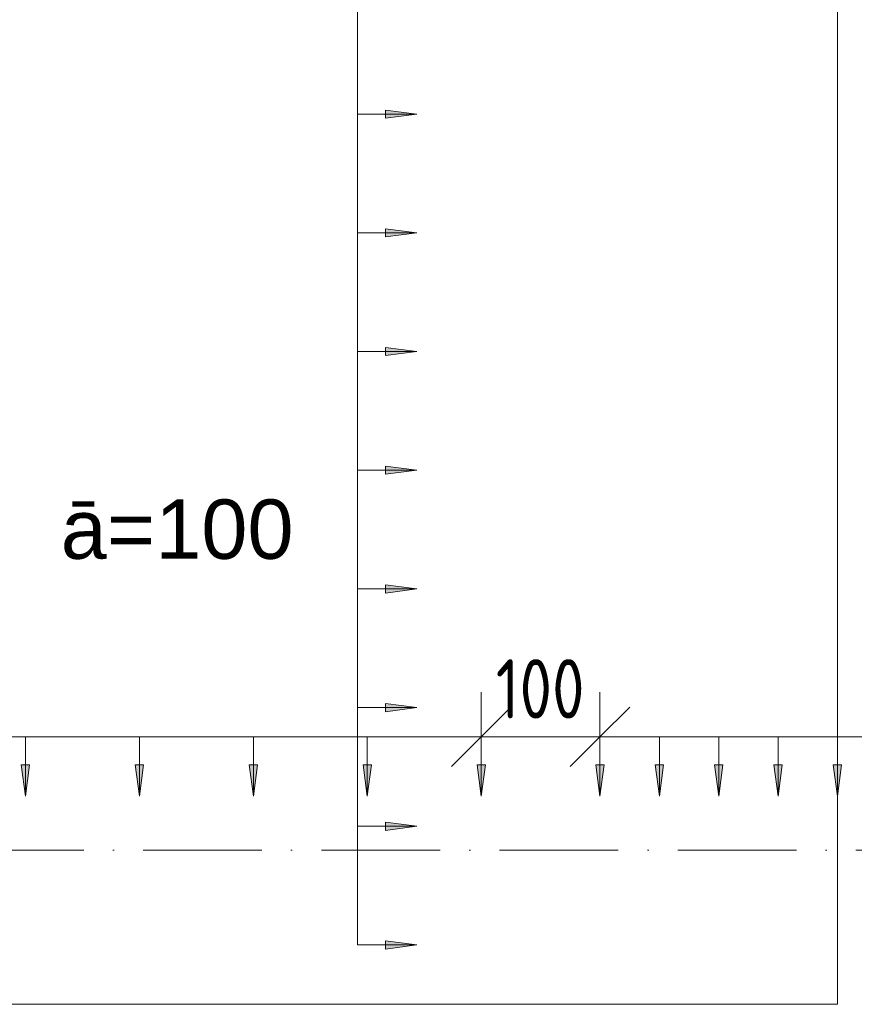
# Model space of a CAD drawing. Header units: millimetres. Extents: x 4307 to 42792, y 1610 to 10025.
# Tile 123 of 256: x 19451 to 20154, y 5870 to 6700. Entities that reach past the tile are written whole.
import ezdxf

# ---------------------------------------------------------------- set-up
doc = ezdxf.new("R2010")
doc.units = ezdxf.units.MM
doc.linetypes.add('Čerchovaná', pattern=[150, 100, -25, 0, -25])
for name, color, linetype, lineweight in [('A-ANNO-DIMS', 211, 'Continuous', 5), ('A-ANNO-DIMS-25', 211, 'Continuous', 5), ('A-FLOR-LEVL', 51, 'Continuous', 5), ('S-BEAM', 12, 'Continuous', 9), ('S-COLS', 52, 'Continuous', 9), ('S-RBAR-IDEN', 171, 'Continuous', 5)]:
    doc.layers.add(name, color=color, linetype=linetype, lineweight=lineweight)
doc.styles.add('Arial', font='arial.ttf', dxfattribs={"height": 50})
doc.styles.add('Arial_1', font='arial.ttf', dxfattribs={"height": 62.5})
doc.styles.add('ISOCPEUR_2', font='isocpeur.ttf', dxfattribs={"width": 0.8, "height": 50})
doc.dimstyles.new('Vnitřní', dxfattribs={"dimscale": 304.8, "dimtxt": 49.799059, "dimasz": 0.164042, "dimexe": 0.123031, "dimexo": 0.0625, "dimgap": 0, "dimtad": 1, "dimdec": 0, "dimzin": 0, "dimdsep": 46, "dimtxsty": 'ISOCPEUR_2', "dimblk1": 'OBLIQUE', "dimblk2": 'OBLIQUE', "dimsah": 1, "dimcen": 0.09, "dimdle": 0.123031, "dimazin": 0, "dimtfac": 1, "dimtdec": 4, "dimtix": 1, "dimtmove": 0, "dimatfit": 3, "dimfxl": 0.123031, "dimfxlon": 1, "dimtvp": 1, "dimtolj": 1, "dimtzin": 0, "dimarcsym": 2})
doc.dimstyles.new('Výztuž_kusy__řezy__2', dxfattribs={"dimscale": 304.8, "dimtxt": 0.18, "dimasz": 0, "dimexe": 0, "dimexo": 0.0625, "dimgap": 0.082021, "dimtad": 1, "dimdec": 0, "dimzin": 0, "dimdsep": 46, "dimtxsty": 'Arial_1', "dimblk1": 'NONE', "dimblk2": 'NONE', "dimsah": 1, "dimcen": 0.09, "dimazin": 0, "dimtfac": 1, "dimtdec": 4, "dimtix": 1, "dimtmove": 0, "dimatfit": 3, "dimfxl": 0.164042, "dimfxlon": 1, "dimtvp": 1, "dimtfill": 1, "dimtolj": 1, "dimtzin": 0, "dimarcsym": 2})
doc.dimstyles.new('Výztuž_kusy__řezy__3', dxfattribs={"dimscale": 304.8, "dimtxt": 0.18, "dimasz": 0, "dimexe": 0, "dimexo": 0.0625, "dimgap": 0.082021, "dimtad": 1, "dimdec": 0, "dimzin": 0, "dimdsep": 46, "dimtxsty": 'Arial_1', "dimblk1": 'NONE', "dimblk2": 'NONE', "dimsah": 1, "dimcen": 0.09, "dimazin": 0, "dimtfac": 1, "dimtdec": 4, "dimtix": 1, "dimtmove": 0, "dimatfit": 3, "dimfxl": 0.164042, "dimfxlon": 1, "dimtvp": 1, "dimtfill": 1, "dimtolj": 1, "dimtzin": 0, "dimarcsym": 2})

# ---------------------------------------------------------------- blocks, each defined once
blk = doc.blocks.new('DIMBLOCK360-V1')
at = {"layer": 'A-ANNO-DIMS-25'}
for points in [[(19359.92, 6045.48), (19363.38, 6071.76), (19356.46, 6071.76)], [(19455.94, 6045.48), (19459.4, 6071.76), (19452.48, 6071.76)]]:
    blk.add_hatch(color=256, dxfattribs=at).paths.add_polyline_path(points)
for p, q in [((19359.92, 6095.48), (19455.94, 6095.48)), ((19359.92, 6095.48), (19359.92, 6095.48)), ((19359.92, 6095.48), (19359.92, 6045.48)), ((19455.94, 6095.48), (19455.94, 6095.48)), ((19455.94, 6095.48), (19455.94, 6045.48)), ((19363.38, 6071.76), (19356.46, 6071.76)), ((19356.46, 6071.76), (19359.92, 6045.48)), ((19359.92, 6045.48), (19363.38, 6071.76)), ((19459.4, 6071.76), (19452.48, 6071.76)), ((19452.48, 6071.76), (19455.94, 6045.48)), ((19455.94, 6045.48), (19459.4, 6071.76))]:
    blk.add_line(p, q, dxfattribs=at)
blk = doc.blocks.new('_None')
blk = doc.blocks.new('DIMBLOCK361-V1')
at = {"layer": 'A-ANNO-DIMS-25'}
for points in [[(19455.94, 6045.48), (19459.4, 6071.76), (19452.48, 6071.76)], [(19551.95, 6045.48), (19555.41, 6071.76), (19548.49, 6071.76)]]:
    blk.add_hatch(color=256, dxfattribs=at).paths.add_polyline_path(points)
for p, q in [((19455.94, 6095.48), (19551.95, 6095.48)), ((19455.94, 6095.48), (19455.94, 6095.48)), ((19455.94, 6095.48), (19455.94, 6045.48)), ((19551.95, 6095.48), (19551.95, 6095.48)), ((19551.95, 6095.48), (19551.95, 6045.48)), ((19459.4, 6071.76), (19452.48, 6071.76)), ((19452.48, 6071.76), (19455.94, 6045.48)), ((19455.94, 6045.48), (19459.4, 6071.76)), ((19555.41, 6071.76), (19548.49, 6071.76)), ((19548.49, 6071.76), (19551.95, 6045.48)), ((19551.95, 6045.48), (19555.41, 6071.76))]:
    blk.add_line(p, q, dxfattribs=at)
blk = doc.blocks.new('DIMBLOCK362-V1')
at = {"layer": 'A-ANNO-DIMS-25'}
for points in [[(19551.95, 6045.48), (19555.41, 6071.76), (19548.49, 6071.76)], [(19647.97, 6045.48), (19651.43, 6071.76), (19644.51, 6071.76)]]:
    blk.add_hatch(color=256, dxfattribs=at).paths.add_polyline_path(points)
for p, q in [((19551.95, 6095.48), (19647.97, 6095.48)), ((19551.95, 6095.48), (19551.95, 6095.48)), ((19551.95, 6095.48), (19551.95, 6045.48)), ((19647.97, 6095.48), (19647.97, 6095.48)), ((19647.97, 6095.48), (19647.97, 6045.48)), ((19555.41, 6071.76), (19548.49, 6071.76)), ((19548.49, 6071.76), (19551.95, 6045.48)), ((19551.95, 6045.48), (19555.41, 6071.76)), ((19651.43, 6071.76), (19644.51, 6071.76)), ((19644.51, 6071.76), (19647.97, 6045.48)), ((19647.97, 6045.48), (19651.43, 6071.76))]:
    blk.add_line(p, q, dxfattribs=at)
blk = doc.blocks.new('DIMBLOCK363-V1')
at = {"layer": 'A-ANNO-DIMS-25'}
for points in [[(19647.97, 6045.48), (19651.43, 6071.76), (19644.51, 6071.76)], [(19743.98, 6045.48), (19747.45, 6071.76), (19740.52, 6071.76)]]:
    blk.add_hatch(color=256, dxfattribs=at).paths.add_polyline_path(points)
for p, q in [((19647.97, 6095.48), (19743.98, 6095.48)), ((19647.97, 6095.48), (19647.97, 6095.48)), ((19647.97, 6095.48), (19647.97, 6045.48)), ((19743.98, 6095.48), (19743.98, 6095.48)), ((19743.98, 6095.48), (19743.98, 6045.48)), ((19651.43, 6071.76), (19644.51, 6071.76)), ((19644.51, 6071.76), (19647.97, 6045.48)), ((19647.97, 6045.48), (19651.43, 6071.76)), ((19747.45, 6071.76), (19740.52, 6071.76)), ((19740.52, 6071.76), (19743.98, 6045.48)), ((19743.98, 6045.48), (19747.45, 6071.76))]:
    blk.add_line(p, q, dxfattribs=at)
blk = doc.blocks.new('DIMBLOCK364-V1')
at = {"layer": 'A-ANNO-DIMS-25'}
for points in [[(19743.98, 6045.48), (19747.45, 6071.76), (19740.52, 6071.76)], [(19840, 6045.48), (19843.46, 6071.76), (19836.54, 6071.76)]]:
    blk.add_hatch(color=256, dxfattribs=at).paths.add_polyline_path(points)
for p, q in [((19743.98, 6095.48), (19840, 6095.48)), ((19743.98, 6095.48), (19743.98, 6095.48)), ((19743.98, 6095.48), (19743.98, 6045.48)), ((19840, 6095.48), (19840, 6095.48)), ((19840, 6095.48), (19840, 6045.48)), ((19747.45, 6071.76), (19740.52, 6071.76)), ((19740.52, 6071.76), (19743.98, 6045.48)), ((19743.98, 6045.48), (19747.45, 6071.76)), ((19843.46, 6071.76), (19836.54, 6071.76)), ((19836.54, 6071.76), (19840, 6045.48)), ((19840, 6045.48), (19843.46, 6071.76))]:
    blk.add_line(p, q, dxfattribs=at)
blk = doc.blocks.new('DIMBLOCK365-V1')
at = {"layer": 'A-ANNO-DIMS-25'}
for points in [[(18591.8, 6045.48), (18595.26, 6071.76), (18588.33, 6071.76)], [(18687.81, 6045.48), (18691.27, 6071.76), (18684.35, 6071.76)], [(18783.83, 6045.48), (18787.29, 6071.76), (18780.37, 6071.76)], [(18879.84, 6045.48), (18883.3, 6071.76), (18876.38, 6071.76)], [(18975.86, 6045.48), (18979.32, 6071.76), (18972.4, 6071.76)], [(19071.87, 6045.48), (19075.34, 6071.76), (19068.41, 6071.76)], [(19167.89, 6045.48), (19171.35, 6071.76), (19164.43, 6071.76)], [(19263.91, 6045.48), (19267.37, 6071.76), (19260.44, 6071.76)], [(19359.92, 6045.48), (19363.38, 6071.76), (19356.46, 6071.76)], [(19455.94, 6045.48), (19459.4, 6071.76), (19452.48, 6071.76)], [(19551.95, 6045.48), (19555.41, 6071.76), (19548.49, 6071.76)], [(19647.97, 6045.48), (19651.43, 6071.76), (19644.51, 6071.76)], [(19743.98, 6045.48), (19747.45, 6071.76), (19740.52, 6071.76)], [(19840, 6045.48), (19843.46, 6071.76), (19836.54, 6071.76)]]:
    blk.add_hatch(color=256, dxfattribs=at).paths.add_polyline_path(points)
for p, q in [((18591.8, 6095.48), (19840, 6095.48)), ((18591.8, 6095.48), (18687.81, 6095.48)), ((18591.8, 6095.48), (18591.8, 6095.48)), ((18591.8, 6095.48), (18591.8, 6045.48)), ((18687.81, 6095.48), (18783.83, 6095.48)), ((18687.81, 6095.48), (18687.81, 6095.48)), ((18687.81, 6095.48), (18687.81, 6045.48)), ((18783.83, 6095.48), (18879.84, 6095.48)), ((18783.83, 6095.48), (18783.83, 6095.48)), ((18783.83, 6095.48), (18783.83, 6045.48)), ((18879.84, 6095.48), (18975.86, 6095.48)), ((18879.84, 6095.48), (18879.84, 6095.48)), ((18879.84, 6095.48), (18879.84, 6045.48)), ((18975.86, 6095.48), (19071.87, 6095.48)), ((18975.86, 6095.48), (18975.86, 6095.48)), ((18975.86, 6095.48), (18975.86, 6045.48)), ((19071.87, 6095.48), (19167.89, 6095.48)), ((19071.87, 6095.48), (19071.87, 6095.48)), ((19071.87, 6095.48), (19071.87, 6045.48)), ((19167.89, 6095.48), (19263.91, 6095.48)), ((19167.89, 6095.48), (19167.89, 6095.48)), ((19167.89, 6095.48), (19167.89, 6045.48)), ((19263.91, 6095.48), (19359.92, 6095.48)), ((19263.91, 6095.48), (19263.91, 6095.48)), ((19263.91, 6095.48), (19263.91, 6045.48)), ((19359.92, 6095.48), (19455.94, 6095.48)), ((19359.92, 6095.48), (19359.92, 6095.48)), ((19359.92, 6095.48), (19359.92, 6045.48)), ((19455.94, 6095.48), (19551.95, 6095.48)), ((19455.94, 6095.48), (19455.94, 6095.48)), ((19455.94, 6095.48), (19455.94, 6045.48)), ((19551.95, 6095.48), (19647.97, 6095.48)), ((19551.95, 6095.48), (19551.95, 6095.48)), ((19551.95, 6095.48), (19551.95, 6045.48)), ((19647.97, 6095.48), (19743.98, 6095.48)), ((19647.97, 6095.48), (19647.97, 6095.48)), ((19647.97, 6095.48), (19647.97, 6045.48)), ((19743.98, 6095.48), (19840, 6095.48)), ((19743.98, 6095.48), (19743.98, 6095.48)), ((19743.98, 6095.48), (19743.98, 6045.48)), ((19840, 6095.48), (19840, 6095.48)), ((19840, 6095.48), (19840, 6045.48)), ((18595.26, 6071.76), (18588.33, 6071.76)), ((18588.33, 6071.76), (18591.8, 6045.48)), ((18591.8, 6045.48), (18595.26, 6071.76)), ((18691.27, 6071.76), (18684.35, 6071.76)), ((18684.35, 6071.76), (18687.81, 6045.48)), ((18687.81, 6045.48), (18691.27, 6071.76)), ((18787.29, 6071.76), (18780.37, 6071.76)), ((18780.37, 6071.76), (18783.83, 6045.48)), ((18783.83, 6045.48), (18787.29, 6071.76)), ((18883.3, 6071.76), (18876.38, 6071.76)), ((18876.38, 6071.76), (18879.84, 6045.48)), ((18879.84, 6045.48), (18883.3, 6071.76)), ((18979.32, 6071.76), (18972.4, 6071.76)), ((18972.4, 6071.76), (18975.86, 6045.48)), ((18975.86, 6045.48), (18979.32, 6071.76)), ((19075.34, 6071.76), (19068.41, 6071.76)), ((19068.41, 6071.76), (19071.87, 6045.48)), ((19071.87, 6045.48), (19075.34, 6071.76)), ((19171.35, 6071.76), (19164.43, 6071.76)), ((19164.43, 6071.76), (19167.89, 6045.48)), ((19167.89, 6045.48), (19171.35, 6071.76)), ((19267.37, 6071.76), (19260.44, 6071.76)), ((19260.44, 6071.76), (19263.91, 6045.48)), ((19263.91, 6045.48), (19267.37, 6071.76)), ((19363.38, 6071.76), (19356.46, 6071.76)), ((19356.46, 6071.76), (19359.92, 6045.48)), ((19359.92, 6045.48), (19363.38, 6071.76)), ((19459.4, 6071.76), (19452.48, 6071.76)), ((19452.48, 6071.76), (19455.94, 6045.48)), ((19455.94, 6045.48), (19459.4, 6071.76)), ((19555.41, 6071.76), (19548.49, 6071.76)), ((19548.49, 6071.76), (19551.95, 6045.48)), ((19551.95, 6045.48), (19555.41, 6071.76)), ((19651.43, 6071.76), (19644.51, 6071.76)), ((19644.51, 6071.76), (19647.97, 6045.48)), ((19647.97, 6045.48), (19651.43, 6071.76)), ((19747.45, 6071.76), (19740.52, 6071.76)), ((19740.52, 6071.76), (19743.98, 6045.48)), ((19743.98, 6045.48), (19747.45, 6071.76)), ((19843.46, 6071.76), (19836.54, 6071.76)), ((19836.54, 6071.76), (19840, 6045.48)), ((19840, 6045.48), (19843.46, 6071.76))]:
    blk.add_line(p, q, dxfattribs=at)
blk = doc.blocks.new('DIMBLOCK376-V1')
at = {"layer": 'A-ANNO-DIMS-25'}
for points in [[(20140, 6045.48), (20143.46, 6071.76), (20136.54, 6071.76)], [(20190, 6045.48), (20193.46, 6071.76), (20186.54, 6071.76)]]:
    blk.add_hatch(color=256, dxfattribs=at).paths.add_polyline_path(points)
for p, q in [((20190, 6095.48), (20140, 6095.48)), ((20140, 6095.48), (20140, 6095.48)), ((20140, 6095.48), (20140, 6045.48)), ((20190, 6095.48), (20190, 6095.48)), ((20190, 6095.48), (20190, 6045.48)), ((20143.46, 6071.76), (20136.54, 6071.76)), ((20136.54, 6071.76), (20140, 6045.48)), ((20140, 6045.48), (20143.46, 6071.76)), ((20193.46, 6071.76), (20186.54, 6071.76)), ((20186.54, 6071.76), (20190, 6045.48)), ((20190, 6045.48), (20193.46, 6071.76))]:
    blk.add_line(p, q, dxfattribs=at)
blk = doc.blocks.new('DIMBLOCK377-V1')
at = {"layer": 'A-ANNO-DIMS-25'}
for points in [[(20090, 6045.48), (20093.46, 6071.76), (20086.54, 6071.76)], [(20140, 6045.48), (20143.46, 6071.76), (20136.54, 6071.76)]]:
    blk.add_hatch(color=256, dxfattribs=at).paths.add_polyline_path(points)
for p, q in [((20140, 6095.48), (20090, 6095.48)), ((20090, 6095.48), (20090, 6095.48)), ((20090, 6095.48), (20090, 6045.48)), ((20140, 6095.48), (20140, 6095.48)), ((20140, 6095.48), (20140, 6045.48)), ((20093.46, 6071.76), (20086.54, 6071.76)), ((20086.54, 6071.76), (20090, 6045.48)), ((20090, 6045.48), (20093.46, 6071.76)), ((20143.46, 6071.76), (20136.54, 6071.76)), ((20136.54, 6071.76), (20140, 6045.48)), ((20140, 6045.48), (20143.46, 6071.76))]:
    blk.add_line(p, q, dxfattribs=at)
blk = doc.blocks.new('DIMBLOCK378-V1')
at = {"layer": 'A-ANNO-DIMS-25'}
for points in [[(20040, 6045.48), (20043.46, 6071.76), (20036.54, 6071.76)], [(20090, 6045.48), (20093.46, 6071.76), (20086.54, 6071.76)]]:
    blk.add_hatch(color=256, dxfattribs=at).paths.add_polyline_path(points)
for p, q in [((20090, 6095.48), (20040, 6095.48)), ((20040, 6095.48), (20040, 6095.48)), ((20040, 6095.48), (20040, 6045.48)), ((20090, 6095.48), (20090, 6095.48)), ((20090, 6095.48), (20090, 6045.48)), ((20043.46, 6071.76), (20036.54, 6071.76)), ((20036.54, 6071.76), (20040, 6045.48)), ((20040, 6045.48), (20043.46, 6071.76)), ((20093.46, 6071.76), (20086.54, 6071.76)), ((20086.54, 6071.76), (20090, 6045.48)), ((20090, 6045.48), (20093.46, 6071.76))]:
    blk.add_line(p, q, dxfattribs=at)
blk = doc.blocks.new('DIMBLOCK379-V1')
at = {"layer": 'A-ANNO-DIMS-25'}
for points in [[(19990, 6045.48), (19993.46, 6071.76), (19986.54, 6071.76)], [(20040, 6045.48), (20043.46, 6071.76), (20036.54, 6071.76)]]:
    blk.add_hatch(color=256, dxfattribs=at).paths.add_polyline_path(points)
for p, q in [((20040, 6095.48), (19990, 6095.48)), ((19990, 6095.48), (19990, 6095.48)), ((19990, 6095.48), (19990, 6045.48)), ((20040, 6095.48), (20040, 6095.48)), ((20040, 6095.48), (20040, 6045.48)), ((19993.46, 6071.76), (19986.54, 6071.76)), ((19986.54, 6071.76), (19990, 6045.48)), ((19990, 6045.48), (19993.46, 6071.76)), ((20043.46, 6071.76), (20036.54, 6071.76)), ((20036.54, 6071.76), (20040, 6045.48)), ((20040, 6045.48), (20043.46, 6071.76))]:
    blk.add_line(p, q, dxfattribs=at)
blk = doc.blocks.new('DIMBLOCK380-V1')
at = {"layer": 'A-ANNO-DIMS-25'}
for points in [[(19940, 6045.48), (19943.46, 6071.76), (19936.54, 6071.76)], [(19990, 6045.48), (19993.46, 6071.76), (19986.54, 6071.76)]]:
    blk.add_hatch(color=256, dxfattribs=at).paths.add_polyline_path(points)
for p, q in [((19990, 6095.48), (19940, 6095.48)), ((19940, 6095.48), (19940, 6095.48)), ((19940, 6095.48), (19940, 6045.48)), ((19990, 6095.48), (19990, 6095.48)), ((19990, 6095.48), (19990, 6045.48)), ((19943.46, 6071.76), (19936.54, 6071.76)), ((19936.54, 6071.76), (19940, 6045.48)), ((19940, 6045.48), (19943.46, 6071.76)), ((19993.46, 6071.76), (19986.54, 6071.76)), ((19986.54, 6071.76), (19990, 6045.48)), ((19990, 6045.48), (19993.46, 6071.76))]:
    blk.add_line(p, q, dxfattribs=at)
blk = doc.blocks.new('DIMBLOCK381-V1')
at = {"layer": 'A-ANNO-DIMS-25'}
for points in [[(19940, 6045.48), (19943.46, 6071.76), (19936.54, 6071.76)], [(19990, 6045.48), (19993.46, 6071.76), (19986.54, 6071.76)], [(20040, 6045.48), (20043.46, 6071.76), (20036.54, 6071.76)], [(20090, 6045.48), (20093.46, 6071.76), (20086.54, 6071.76)], [(20140, 6045.48), (20143.46, 6071.76), (20136.54, 6071.76)], [(20190, 6045.48), (20193.46, 6071.76), (20186.54, 6071.76)], [(20240, 6045.48), (20243.46, 6071.76), (20236.54, 6071.76)], [(20290, 6045.48), (20293.46, 6071.76), (20286.54, 6071.76)], [(20340, 6045.48), (20343.46, 6071.76), (20336.54, 6071.76)], [(20390, 6045.48), (20393.46, 6071.76), (20386.54, 6071.76)], [(20440, 6045.48), (20443.46, 6071.76), (20436.54, 6071.76)], [(20490, 6045.48), (20493.46, 6071.76), (20486.54, 6071.76)], [(20540, 6045.48), (20543.46, 6071.76), (20536.54, 6071.76)], [(20590, 6045.48), (20593.46, 6071.76), (20586.54, 6071.76)], [(20640, 6045.48), (20643.46, 6071.76), (20636.54, 6071.76)], [(20690, 6045.48), (20693.46, 6071.76), (20686.54, 6071.76)]]:
    blk.add_hatch(color=256, dxfattribs=at).paths.add_polyline_path(points)
for p, q in [((20690, 6095.48), (19940, 6095.48)), ((19990, 6095.48), (19940, 6095.48)), ((19940, 6095.48), (19940, 6095.48)), ((19940, 6095.48), (19940, 6045.48)), ((20040, 6095.48), (19990, 6095.48)), ((19990, 6095.48), (19990, 6095.48)), ((19990, 6095.48), (19990, 6045.48)), ((20090, 6095.48), (20040, 6095.48)), ((20040, 6095.48), (20040, 6095.48)), ((20040, 6095.48), (20040, 6045.48)), ((20140, 6095.48), (20090, 6095.48)), ((20090, 6095.48), (20090, 6095.48)), ((20090, 6095.48), (20090, 6045.48)), ((20190, 6095.48), (20140, 6095.48)), ((20140, 6095.48), (20140, 6095.48)), ((20140, 6095.48), (20140, 6045.48)), ((20240, 6095.48), (20190, 6095.48)), ((20190, 6095.48), (20190, 6095.48)), ((20190, 6095.48), (20190, 6045.48)), ((20290, 6095.48), (20240, 6095.48)), ((20240, 6095.48), (20240, 6095.48)), ((20240, 6095.48), (20240, 6045.48)), ((20340, 6095.48), (20290, 6095.48)), ((20290, 6095.48), (20290, 6095.48)), ((20290, 6095.48), (20290, 6045.48)), ((20390, 6095.48), (20340, 6095.48)), ((20340, 6095.48), (20340, 6095.48)), ((20340, 6095.48), (20340, 6045.48)), ((20440, 6095.48), (20390, 6095.48)), ((20390, 6095.48), (20390, 6095.48)), ((20390, 6095.48), (20390, 6045.48)), ((20490, 6095.48), (20440, 6095.48)), ((20440, 6095.48), (20440, 6095.48)), ((20440, 6095.48), (20440, 6045.48)), ((20540, 6095.48), (20490, 6095.48)), ((20490, 6095.48), (20490, 6095.48)), ((20490, 6095.48), (20490, 6045.48)), ((20590, 6095.48), (20540, 6095.48)), ((20540, 6095.48), (20540, 6095.48)), ((20540, 6095.48), (20540, 6045.48)), ((20640, 6095.48), (20590, 6095.48)), ((20590, 6095.48), (20590, 6095.48)), ((20590, 6095.48), (20590, 6045.48)), ((20690, 6095.48), (20640, 6095.48)), ((20640, 6095.48), (20640, 6095.48)), ((20640, 6095.48), (20640, 6045.48)), ((20690, 6095.48), (20690, 6095.48)), ((20690, 6095.48), (20690, 6045.48)), ((19943.46, 6071.76), (19936.54, 6071.76)), ((19936.54, 6071.76), (19940, 6045.48)), ((19940, 6045.48), (19943.46, 6071.76)), ((19993.46, 6071.76), (19986.54, 6071.76)), ((19986.54, 6071.76), (19990, 6045.48)), ((19990, 6045.48), (19993.46, 6071.76)), ((20043.46, 6071.76), (20036.54, 6071.76)), ((20036.54, 6071.76), (20040, 6045.48)), ((20040, 6045.48), (20043.46, 6071.76)), ((20093.46, 6071.76), (20086.54, 6071.76)), ((20086.54, 6071.76), (20090, 6045.48)), ((20090, 6045.48), (20093.46, 6071.76)), ((20143.46, 6071.76), (20136.54, 6071.76)), ((20136.54, 6071.76), (20140, 6045.48)), ((20140, 6045.48), (20143.46, 6071.76)), ((20193.46, 6071.76), (20186.54, 6071.76)), ((20186.54, 6071.76), (20190, 6045.48)), ((20190, 6045.48), (20193.46, 6071.76)), ((20243.46, 6071.76), (20236.54, 6071.76)), ((20236.54, 6071.76), (20240, 6045.48)), ((20240, 6045.48), (20243.46, 6071.76)), ((20293.46, 6071.76), (20286.54, 6071.76)), ((20286.54, 6071.76), (20290, 6045.48)), ((20290, 6045.48), (20293.46, 6071.76)), ((20343.46, 6071.76), (20336.54, 6071.76)), ((20336.54, 6071.76), (20340, 6045.48)), ((20340, 6045.48), (20343.46, 6071.76)), ((20393.46, 6071.76), (20386.54, 6071.76)), ((20386.54, 6071.76), (20390, 6045.48)), ((20390, 6045.48), (20393.46, 6071.76)), ((20443.46, 6071.76), (20436.54, 6071.76)), ((20436.54, 6071.76), (20440, 6045.48)), ((20440, 6045.48), (20443.46, 6071.76)), ((20493.46, 6071.76), (20486.54, 6071.76)), ((20486.54, 6071.76), (20490, 6045.48)), ((20490, 6045.48), (20493.46, 6071.76)), ((20543.46, 6071.76), (20536.54, 6071.76)), ((20536.54, 6071.76), (20540, 6045.48)), ((20540, 6045.48), (20543.46, 6071.76)), ((20593.46, 6071.76), (20586.54, 6071.76)), ((20586.54, 6071.76), (20590, 6045.48)), ((20590, 6045.48), (20593.46, 6071.76)), ((20643.46, 6071.76), (20636.54, 6071.76)), ((20636.54, 6071.76), (20640, 6045.48)), ((20640, 6045.48), (20643.46, 6071.76)), ((20693.46, 6071.76), (20686.54, 6071.76)), ((20686.54, 6071.76), (20690, 6045.48)), ((20690, 6045.48), (20693.46, 6071.76))]:
    blk.add_line(p, q, dxfattribs=at)
blk = doc.blocks.new('DIMBLOCK432-V1')
at = {"layer": 'A-ANNO-DIMS-25'}
for p, q in [((19840, 6095.48), (19840, 6132.98)), ((19940, 6095.48), (19940, 6132.98)), ((19840, 6095.48), (19865, 6120.48)), ((19940, 6095.48), (19965, 6120.48)), ((19802.5, 6095.48), (19977.5, 6095.48)), ((19840, 6095.48), (19815, 6070.48)), ((19840, 6095.48), (19840, 6057.98)), ((19940, 6095.48), (19915, 6070.48)), ((19940, 6095.48), (19940, 6057.98))]:
    blk.add_line(p, q, dxfattribs=at)
at = {"layer": 'A-ANNO-DIMS-25', "color": 0, "insert": (19852.17, 6160.8), "char_height": 50, "width": 90.7875, "attachment_point": 1, "line_spacing_factor": 1.149209, "style": 'ISOCPEUR_2'}
blk.add_mtext('100', dxfattribs=at)
blk = doc.blocks.new('_Oblique')
at = {"color": 0, "linetype": 'ByBlock', "lineweight": -2}
blk.add_line((-0.5, -0.5), (0.5, 0.5), dxfattribs=at)
blk = doc.blocks.new('DIMBLOCK633-V1')
at = {"layer": 'A-ANNO-DIMS-25'}
for points in [[(19785.63, 6720), (19759.34, 6723.46), (19759.34, 6716.54)], [(19785.63, 6620), (19759.34, 6623.46), (19759.34, 6616.54)]]:
    blk.add_hatch(color=256, dxfattribs=at).paths.add_polyline_path(points)
for p, q in [((19735.63, 6720), (19735.63, 6620)), ((19735.63, 6720), (19735.63, 6720)), ((19735.63, 6720), (19785.63, 6720)), ((19785.63, 6720), (19759.34, 6723.46)), ((19759.34, 6723.46), (19759.34, 6716.54)), ((19759.34, 6716.54), (19785.63, 6720)), ((19785.63, 6620), (19759.34, 6623.46)), ((19759.34, 6623.46), (19759.34, 6616.54)), ((19735.63, 6620), (19735.63, 6620)), ((19735.63, 6620), (19785.63, 6620)), ((19759.34, 6616.54), (19785.63, 6620))]:
    blk.add_line(p, q, dxfattribs=at)
blk = doc.blocks.new('DIMBLOCK634-V1')
at = {"layer": 'A-ANNO-DIMS-25'}
for points in [[(19785.63, 6620), (19759.34, 6623.46), (19759.34, 6616.54)], [(19785.63, 6520), (19759.34, 6523.46), (19759.34, 6516.54)]]:
    blk.add_hatch(color=256, dxfattribs=at).paths.add_polyline_path(points)
for p, q in [((19785.63, 6620), (19759.34, 6623.46)), ((19759.34, 6623.46), (19759.34, 6616.54)), ((19735.63, 6620), (19735.63, 6520)), ((19735.63, 6620), (19735.63, 6620)), ((19735.63, 6620), (19785.63, 6620)), ((19759.34, 6616.54), (19785.63, 6620)), ((19785.63, 6520), (19759.34, 6523.46)), ((19759.34, 6523.46), (19759.34, 6516.54)), ((19735.63, 6520), (19735.63, 6520)), ((19735.63, 6520), (19785.63, 6520)), ((19759.34, 6516.54), (19785.63, 6520))]:
    blk.add_line(p, q, dxfattribs=at)
blk = doc.blocks.new('DIMBLOCK635-V1')
at = {"layer": 'A-ANNO-DIMS-25'}
for points in [[(19785.63, 6520), (19759.34, 6523.46), (19759.34, 6516.54)], [(19785.63, 6420), (19759.34, 6423.46), (19759.34, 6416.54)]]:
    blk.add_hatch(color=256, dxfattribs=at).paths.add_polyline_path(points)
for p, q in [((19785.63, 6520), (19759.34, 6523.46)), ((19759.34, 6523.46), (19759.34, 6516.54)), ((19735.63, 6520), (19735.63, 6420)), ((19735.63, 6520), (19735.63, 6520)), ((19735.63, 6520), (19785.63, 6520)), ((19759.34, 6516.54), (19785.63, 6520)), ((19785.63, 6420), (19759.34, 6423.46)), ((19759.34, 6423.46), (19759.34, 6416.54)), ((19735.63, 6420), (19735.63, 6420)), ((19735.63, 6420), (19785.63, 6420)), ((19759.34, 6416.54), (19785.63, 6420))]:
    blk.add_line(p, q, dxfattribs=at)
blk = doc.blocks.new('DIMBLOCK636-V1')
at = {"layer": 'A-ANNO-DIMS-25'}
for points in [[(19785.63, 6420), (19759.34, 6423.46), (19759.34, 6416.54)], [(19785.63, 6320), (19759.34, 6323.46), (19759.34, 6316.54)]]:
    blk.add_hatch(color=256, dxfattribs=at).paths.add_polyline_path(points)
for p, q in [((19785.63, 6420), (19759.34, 6423.46)), ((19759.34, 6423.46), (19759.34, 6416.54)), ((19735.63, 6420), (19735.63, 6320)), ((19735.63, 6420), (19735.63, 6420)), ((19735.63, 6420), (19785.63, 6420)), ((19759.34, 6416.54), (19785.63, 6420)), ((19785.63, 6320), (19759.34, 6323.46)), ((19759.34, 6323.46), (19759.34, 6316.54)), ((19735.63, 6320), (19735.63, 6320)), ((19735.63, 6320), (19785.63, 6320)), ((19759.34, 6316.54), (19785.63, 6320))]:
    blk.add_line(p, q, dxfattribs=at)
blk = doc.blocks.new('DIMBLOCK637-V1')
at = {"layer": 'A-ANNO-DIMS-25'}
for points in [[(19785.63, 6320), (19759.34, 6323.46), (19759.34, 6316.54)], [(19785.63, 6220), (19759.34, 6223.46), (19759.34, 6216.54)]]:
    blk.add_hatch(color=256, dxfattribs=at).paths.add_polyline_path(points)
for p, q in [((19785.63, 6320), (19759.34, 6323.46)), ((19759.34, 6323.46), (19759.34, 6316.54)), ((19735.63, 6320), (19735.63, 6220)), ((19735.63, 6320), (19735.63, 6320)), ((19735.63, 6320), (19785.63, 6320)), ((19759.34, 6316.54), (19785.63, 6320)), ((19785.63, 6220), (19759.34, 6223.46)), ((19759.34, 6223.46), (19759.34, 6216.54)), ((19735.63, 6220), (19735.63, 6220)), ((19735.63, 6220), (19785.63, 6220)), ((19759.34, 6216.54), (19785.63, 6220))]:
    blk.add_line(p, q, dxfattribs=at)
blk = doc.blocks.new('DIMBLOCK638-V1')
at = {"layer": 'A-ANNO-DIMS-25'}
for points in [[(19785.63, 6220), (19759.34, 6223.46), (19759.34, 6216.54)], [(19785.63, 6120), (19759.34, 6123.46), (19759.34, 6116.54)]]:
    blk.add_hatch(color=256, dxfattribs=at).paths.add_polyline_path(points)
for p, q in [((19785.63, 6220), (19759.34, 6223.46)), ((19759.34, 6223.46), (19759.34, 6216.54)), ((19735.63, 6220), (19735.63, 6120)), ((19735.63, 6220), (19735.63, 6220)), ((19735.63, 6220), (19785.63, 6220)), ((19759.34, 6216.54), (19785.63, 6220)), ((19785.63, 6120), (19759.34, 6123.46)), ((19759.34, 6123.46), (19759.34, 6116.54)), ((19735.63, 6120), (19735.63, 6120)), ((19735.63, 6120), (19785.63, 6120)), ((19759.34, 6116.54), (19785.63, 6120))]:
    blk.add_line(p, q, dxfattribs=at)
blk = doc.blocks.new('DIMBLOCK639-V1')
at = {"layer": 'A-ANNO-DIMS-25'}
for points in [[(19785.63, 6120), (19759.34, 6123.46), (19759.34, 6116.54)], [(19785.63, 6020), (19759.34, 6023.46), (19759.34, 6016.54)]]:
    blk.add_hatch(color=256, dxfattribs=at).paths.add_polyline_path(points)
for p, q in [((19785.63, 6120), (19759.34, 6123.46)), ((19759.34, 6123.46), (19759.34, 6116.54)), ((19735.63, 6120), (19735.63, 6020)), ((19735.63, 6120), (19735.63, 6120)), ((19735.63, 6120), (19785.63, 6120)), ((19759.34, 6116.54), (19785.63, 6120)), ((19785.63, 6020), (19759.34, 6023.46)), ((19759.34, 6023.46), (19759.34, 6016.54)), ((19735.63, 6020), (19735.63, 6020)), ((19735.63, 6020), (19785.63, 6020)), ((19759.34, 6016.54), (19785.63, 6020))]:
    blk.add_line(p, q, dxfattribs=at)
blk = doc.blocks.new('DIMBLOCK640-V1')
at = {"layer": 'A-ANNO-DIMS-25'}
for points in [[(19785.63, 6020), (19759.34, 6023.46), (19759.34, 6016.54)], [(19785.63, 5920), (19759.34, 5923.46), (19759.34, 5916.54)]]:
    blk.add_hatch(color=256, dxfattribs=at).paths.add_polyline_path(points)
for p, q in [((19785.63, 6020), (19759.34, 6023.46)), ((19759.34, 6023.46), (19759.34, 6016.54)), ((19735.63, 6020), (19735.63, 5920)), ((19735.63, 6020), (19735.63, 6020)), ((19735.63, 6020), (19785.63, 6020)), ((19759.34, 6016.54), (19785.63, 6020)), ((19785.63, 5920), (19759.34, 5923.46)), ((19759.34, 5923.46), (19759.34, 5916.54)), ((19735.63, 5920), (19735.63, 5920)), ((19735.63, 5920), (19785.63, 5920)), ((19759.34, 5916.54), (19785.63, 5920))]:
    blk.add_line(p, q, dxfattribs=at)
blk = doc.blocks.new('DIMBLOCK641-V1')
at = {"layer": 'A-ANNO-DIMS-25'}
for points in [[(19785.63, 8620), (19759.34, 8623.46), (19759.34, 8616.54)], [(19785.63, 8520), (19759.34, 8523.46), (19759.34, 8516.54)], [(19785.63, 8420), (19759.34, 8423.46), (19759.34, 8416.54)], [(19785.63, 8320), (19759.34, 8323.46), (19759.34, 8316.54)], [(19785.63, 8220), (19759.34, 8223.46), (19759.34, 8216.54)], [(19785.63, 8120), (19759.34, 8123.46), (19759.34, 8116.54)], [(19785.63, 8020), (19759.34, 8023.46), (19759.34, 8016.54)], [(19785.63, 7920), (19759.34, 7923.46), (19759.34, 7916.54)], [(19785.63, 7820), (19759.34, 7823.46), (19759.34, 7816.54)], [(19785.63, 7720), (19759.34, 7723.46), (19759.34, 7716.54)], [(19785.63, 7620), (19759.34, 7623.46), (19759.34, 7616.54)], [(19785.63, 7520), (19759.34, 7523.46), (19759.34, 7516.54)], [(19785.63, 7420), (19759.34, 7423.46), (19759.34, 7416.54)], [(19785.63, 7320), (19759.34, 7323.46), (19759.34, 7316.54)], [(19785.63, 7220), (19759.34, 7223.46), (19759.34, 7216.54)], [(19785.63, 7120), (19759.34, 7123.46), (19759.34, 7116.54)], [(19785.63, 7020), (19759.34, 7023.46), (19759.34, 7016.54)], [(19785.63, 6920), (19759.34, 6923.46), (19759.34, 6916.54)], [(19785.63, 6820), (19759.34, 6823.46), (19759.34, 6816.54)], [(19785.63, 6720), (19759.34, 6723.46), (19759.34, 6716.54)], [(19785.63, 6620), (19759.34, 6623.46), (19759.34, 6616.54)], [(19785.63, 6520), (19759.34, 6523.46), (19759.34, 6516.54)], [(19785.63, 6420), (19759.34, 6423.46), (19759.34, 6416.54)], [(19785.63, 6320), (19759.34, 6323.46), (19759.34, 6316.54)], [(19785.63, 6220), (19759.34, 6223.46), (19759.34, 6216.54)], [(19785.63, 6120), (19759.34, 6123.46), (19759.34, 6116.54)], [(19785.63, 6020), (19759.34, 6023.46), (19759.34, 6016.54)], [(19785.63, 5920), (19759.34, 5923.46), (19759.34, 5916.54)]]:
    blk.add_hatch(color=256, dxfattribs=at).paths.add_polyline_path(points)
for p, q in [((19735.63, 8620), (19735.63, 5920)), ((19735.63, 8620), (19735.63, 8520)), ((19735.63, 8620), (19735.63, 8620)), ((19735.63, 8620), (19785.63, 8620)), ((19785.63, 8620), (19759.34, 8623.46)), ((19759.34, 8623.46), (19759.34, 8616.54)), ((19759.34, 8616.54), (19785.63, 8620)), ((19785.63, 8520), (19759.34, 8523.46)), ((19759.34, 8523.46), (19759.34, 8516.54)), ((19735.63, 8520), (19735.63, 8420)), ((19735.63, 8520), (19735.63, 8520)), ((19735.63, 8520), (19785.63, 8520)), ((19759.34, 8516.54), (19785.63, 8520)), ((19785.63, 8420), (19759.34, 8423.46)), ((19759.34, 8423.46), (19759.34, 8416.54)), ((19735.63, 8420), (19735.63, 8320)), ((19735.63, 8420), (19735.63, 8420)), ((19735.63, 8420), (19785.63, 8420)), ((19759.34, 8416.54), (19785.63, 8420)), ((19785.63, 8320), (19759.34, 8323.46)), ((19759.34, 8323.46), (19759.34, 8316.54)), ((19735.63, 8320), (19735.63, 8220)), ((19735.63, 8320), (19735.63, 8320)), ((19735.63, 8320), (19785.63, 8320)), ((19759.34, 8316.54), (19785.63, 8320)), ((19785.63, 8220), (19759.34, 8223.46)), ((19759.34, 8223.46), (19759.34, 8216.54)), ((19735.63, 8220), (19735.63, 8120)), ((19735.63, 8220), (19735.63, 8220)), ((19735.63, 8220), (19785.63, 8220)), ((19759.34, 8216.54), (19785.63, 8220)), ((19785.63, 8120), (19759.34, 8123.46)), ((19759.34, 8123.46), (19759.34, 8116.54)), ((19735.63, 8120), (19735.63, 8020)), ((19735.63, 8120), (19735.63, 8120)), ((19735.63, 8120), (19785.63, 8120)), ((19759.34, 8116.54), (19785.63, 8120)), ((19785.63, 8020), (19759.34, 8023.46)), ((19759.34, 8023.46), (19759.34, 8016.54)), ((19735.63, 8020), (19735.63, 7920)), ((19735.63, 8020), (19735.63, 8020)), ((19735.63, 8020), (19785.63, 8020)), ((19759.34, 8016.54), (19785.63, 8020)), ((19785.63, 7920), (19759.34, 7923.46)), ((19759.34, 7923.46), (19759.34, 7916.54)), ((19735.63, 7920), (19735.63, 7820)), ((19735.63, 7920), (19735.63, 7920)), ((19735.63, 7920), (19785.63, 7920)), ((19759.34, 7916.54), (19785.63, 7920)), ((19785.63, 7820), (19759.34, 7823.46)), ((19759.34, 7823.46), (19759.34, 7816.54)), ((19735.63, 7820), (19735.63, 7720)), ((19735.63, 7820), (19735.63, 7820)), ((19735.63, 7820), (19785.63, 7820)), ((19759.34, 7816.54), (19785.63, 7820)), ((19735.63, 7720), (19735.63, 7620)), ((19735.63, 7720), (19735.63, 7720)), ((19735.63, 7720), (19785.63, 7720)), ((19785.63, 7720), (19759.34, 7723.46)), ((19759.34, 7723.46), (19759.34, 7716.54)), ((19759.34, 7716.54), (19785.63, 7720)), ((19735.63, 7620), (19735.63, 7520)), ((19735.63, 7620), (19735.63, 7620)), ((19735.63, 7620), (19785.63, 7620)), ((19785.63, 7620), (19759.34, 7623.46)), ((19759.34, 7623.46), (19759.34, 7616.54)), ((19759.34, 7616.54), (19785.63, 7620)), ((19735.63, 7520), (19735.63, 7420)), ((19735.63, 7520), (19735.63, 7520)), ((19735.63, 7520), (19785.63, 7520)), ((19785.63, 7520), (19759.34, 7523.46)), ((19759.34, 7523.46), (19759.34, 7516.54)), ((19759.34, 7516.54), (19785.63, 7520)), ((19735.63, 7420), (19735.63, 7320)), ((19735.63, 7420), (19735.63, 7420)), ((19735.63, 7420), (19785.63, 7420)), ((19785.63, 7420), (19759.34, 7423.46)), ((19759.34, 7423.46), (19759.34, 7416.54)), ((19759.34, 7416.54), (19785.63, 7420)), ((19735.63, 7320), (19735.63, 7220)), ((19735.63, 7320), (19735.63, 7320)), ((19735.63, 7320), (19785.63, 7320)), ((19785.63, 7320), (19759.34, 7323.46)), ((19759.34, 7323.46), (19759.34, 7316.54)), ((19759.34, 7316.54), (19785.63, 7320)), ((19735.63, 7220), (19735.63, 7120)), ((19735.63, 7220), (19735.63, 7220)), ((19735.63, 7220), (19785.63, 7220)), ((19785.63, 7220), (19759.34, 7223.46)), ((19759.34, 7223.46), (19759.34, 7216.54)), ((19759.34, 7216.54), (19785.63, 7220)), ((19735.63, 7120), (19735.63, 7020)), ((19735.63, 7120), (19735.63, 7120)), ((19735.63, 7120), (19785.63, 7120)), ((19785.63, 7120), (19759.34, 7123.46)), ((19759.34, 7123.46), (19759.34, 7116.54)), ((19759.34, 7116.54), (19785.63, 7120)), ((19735.63, 7020), (19735.63, 6920)), ((19735.63, 7020), (19735.63, 7020)), ((19735.63, 7020), (19785.63, 7020)), ((19785.63, 7020), (19759.34, 7023.46)), ((19759.34, 7023.46), (19759.34, 7016.54)), ((19759.34, 7016.54), (19785.63, 7020)), ((19735.63, 6920), (19735.63, 6820)), ((19735.63, 6920), (19735.63, 6920)), ((19735.63, 6920), (19785.63, 6920)), ((19785.63, 6920), (19759.34, 6923.46)), ((19759.34, 6923.46), (19759.34, 6916.54)), ((19759.34, 6916.54), (19785.63, 6920)), ((19735.63, 6820), (19735.63, 6720)), ((19735.63, 6820), (19735.63, 6820)), ((19735.63, 6820), (19785.63, 6820)), ((19785.63, 6820), (19759.34, 6823.46)), ((19759.34, 6823.46), (19759.34, 6816.54)), ((19759.34, 6816.54), (19785.63, 6820)), ((19735.63, 6720), (19735.63, 6620)), ((19735.63, 6720), (19735.63, 6720)), ((19735.63, 6720), (19785.63, 6720)), ((19785.63, 6720), (19759.34, 6723.46)), ((19759.34, 6723.46), (19759.34, 6716.54)), ((19759.34, 6716.54), (19785.63, 6720)), ((19785.63, 6620), (19759.34, 6623.46)), ((19759.34, 6623.46), (19759.34, 6616.54)), ((19735.63, 6620), (19735.63, 6520)), ((19735.63, 6620), (19735.63, 6620)), ((19735.63, 6620), (19785.63, 6620)), ((19759.34, 6616.54), (19785.63, 6620)), ((19785.63, 6520), (19759.34, 6523.46)), ((19759.34, 6523.46), (19759.34, 6516.54)), ((19735.63, 6520), (19735.63, 6420)), ((19735.63, 6520), (19735.63, 6520)), ((19735.63, 6520), (19785.63, 6520)), ((19759.34, 6516.54), (19785.63, 6520)), ((19785.63, 6420), (19759.34, 6423.46)), ((19759.34, 6423.46), (19759.34, 6416.54)), ((19735.63, 6420), (19735.63, 6320)), ((19735.63, 6420), (19735.63, 6420)), ((19735.63, 6420), (19785.63, 6420)), ((19759.34, 6416.54), (19785.63, 6420)), ((19785.63, 6320), (19759.34, 6323.46)), ((19759.34, 6323.46), (19759.34, 6316.54)), ((19735.63, 6320), (19735.63, 6220)), ((19735.63, 6320), (19735.63, 6320)), ((19735.63, 6320), (19785.63, 6320)), ((19759.34, 6316.54), (19785.63, 6320)), ((19785.63, 6220), (19759.34, 6223.46)), ((19759.34, 6223.46), (19759.34, 6216.54)), ((19735.63, 6220), (19735.63, 6120)), ((19735.63, 6220), (19735.63, 6220)), ((19735.63, 6220), (19785.63, 6220)), ((19759.34, 6216.54), (19785.63, 6220)), ((19785.63, 6120), (19759.34, 6123.46)), ((19759.34, 6123.46), (19759.34, 6116.54)), ((19735.63, 6120), (19735.63, 6020)), ((19735.63, 6120), (19735.63, 6120)), ((19735.63, 6120), (19785.63, 6120)), ((19759.34, 6116.54), (19785.63, 6120)), ((19785.63, 6020), (19759.34, 6023.46)), ((19759.34, 6023.46), (19759.34, 6016.54)), ((19735.63, 6020), (19735.63, 5920)), ((19735.63, 6020), (19735.63, 6020)), ((19735.63, 6020), (19785.63, 6020)), ((19759.34, 6016.54), (19785.63, 6020)), ((19785.63, 5920), (19759.34, 5923.46)), ((19759.34, 5923.46), (19759.34, 5916.54)), ((19735.63, 5920), (19735.63, 5920)), ((19735.63, 5920), (19785.63, 5920)), ((19759.34, 5916.54), (19785.63, 5920))]:
    blk.add_line(p, q, dxfattribs=at)

msp = doc.modelspace()

# ---------------------------------------------------------------- linework, layer by layer
at = {"layer": 'A-FLOR-LEVL', "linetype": 'Čerchovaná'}
msp.add_line((4395.14, 6000), (25778.88, 6000), dxfattribs=at)
at = {"layer": 'S-BEAM'}
msp.add_line((15190, 5870), (20140, 5870), dxfattribs=at)
msp.add_line((15190, 5870), (20140, 5870), dxfattribs=at)
at = {"layer": 'S-COLS'}
msp.add_line((20140, 8670), (20140, 5870), dxfattribs=at)
msp.add_line((20140, 8670), (20140, 5870), dxfattribs=at)

# ---------------------------------------------------------------- texts
at = {"layer": 'S-RBAR-IDEN', "insert": (19485.7, 6295.36), "char_height": 50, "width": 242.5105, "attachment_point": 1, "style": 'Arial', "bg_fill": 3, "box_fill_scale": 1.25, "bg_fill_color": 256, "bg_fill_true_color": 13158600, "bg_fill_transparency": 0}
msp.add_mtext('ā=100', dxfattribs=at)

# ---------------------------------------------------------------- dimensions: what is measured, and where the dimension line sits
at = {"layer": 'A-ANNO-DIMS'}
for base, p1, p2, text, override, picture, middle in [((19735.63, 5920), (19785.63, 8620), (19785.63, 5920), '100 2700', {"dimpost": '<>', "dimblk1": 'None', "dimblk2": 'None', "dimsah": 1, "dimfxl": 2700}, 'DIMBLOCK641-V1', (19678.72, 7270)), ((19735.63, 6620), (19785.63, 6720), (19785.63, 6620), ' ', {"dimpost": '<>', "dimfxl": 100}, 'DIMBLOCK633-V1', (19735.63, 6670)), ((19735.63, 6520), (19785.63, 6620), (19785.63, 6520), ' ', {"dimpost": '<>', "dimfxl": 100}, 'DIMBLOCK634-V1', (19735.63, 6570)), ((19735.63, 6420), (19785.63, 6520), (19785.63, 6420), ' ', {"dimpost": '<>', "dimfxl": 100}, 'DIMBLOCK635-V1', (19735.63, 6470)), ((19735.63, 6320), (19785.63, 6420), (19785.63, 6320), ' ', {"dimpost": '<>', "dimfxl": 100}, 'DIMBLOCK636-V1', (19735.63, 6370)), ((19735.63, 6220), (19785.63, 6320), (19785.63, 6220), ' ', {"dimpost": '<>', "dimfxl": 100}, 'DIMBLOCK637-V1', (19735.63, 6270)), ((19735.63, 6120), (19785.63, 6220), (19785.63, 6120), ' ', {"dimpost": '<>', "dimfxl": 100}, 'DIMBLOCK638-V1', (19735.63, 6170)), ((19735.63, 6020), (19785.63, 6120), (19785.63, 6020), ' ', {"dimpost": '<>', "dimfxl": 100}, 'DIMBLOCK639-V1', (19735.63, 6070)), ((19735.63, 5920), (19785.63, 6020), (19785.63, 5920), ' ', {"dimpost": '<>', "dimfxl": 100}, 'DIMBLOCK640-V1', (19735.63, 5970))]:
    dim = msp.add_linear_dim(base=base, p1=p1, p2=p2, angle=90, text=text, dimstyle='Výztuž_kusy__řezy__3', override=override, dxfattribs=at)
    dim.commit()
    dim.dimension.update_dxf_attribs({"geometry": picture, "text_midpoint": middle})
dim = msp.add_linear_dim(base=(19940, 6095.48), p1=(19840, 6057.98), p2=(19940, 6057.98), dimstyle='Vnitřní', override={"dimpost": '<>', "dimfxl": 100}, dxfattribs=at)
dim.commit()
dim.dimension.update_dxf_attribs({"geometry": 'DIMBLOCK432-V1', "text_midpoint": (19890, 6120.48)})
for base, p1, p2, text, override, picture, middle in [((19840, 6095.48), (18591.8, 6045.48), (19840, 6045.48), '96 1248', {"dimpost": '<>', "dimblk1": 'None', "dimblk2": 'None', "dimsah": 1, "dimfxl": 1248.204827}, 'DIMBLOCK365-V1', (19215.9, 6152.39)), ((19940, 6095.48), (20690, 6045.48), (19940, 6045.48), '50 750', {"dimpost": '<>', "dimblk1": 'None', "dimblk2": 'None', "dimsah": 1, "dimfxl": 750}, 'DIMBLOCK381-V1', (20315, 6152.39)), ((19455.94, 6095.48), (19359.92, 6045.48), (19455.94, 6045.48), ' ', {"dimpost": '<>', "dimfxl": 96.015756}, 'DIMBLOCK360-V1', (19407.93, 6095.48)), ((19551.95, 6095.48), (19455.94, 6045.48), (19551.95, 6045.48), ' ', {"dimpost": '<>', "dimfxl": 96.015756}, 'DIMBLOCK361-V1', (19503.94, 6095.48)), ((19647.97, 6095.48), (19551.95, 6045.48), (19647.97, 6045.48), ' ', {"dimpost": '<>', "dimfxl": 96.015756}, 'DIMBLOCK362-V1', (19599.96, 6095.48)), ((19743.98, 6095.48), (19647.97, 6045.48), (19743.98, 6045.48), ' ', {"dimpost": '<>', "dimfxl": 96.015756}, 'DIMBLOCK363-V1', (19695.98, 6095.48)), ((19840, 6095.48), (19743.98, 6045.48), (19840, 6045.48), ' ', {"dimpost": '<>', "dimfxl": 96.015756}, 'DIMBLOCK364-V1', (19791.99, 6095.48)), ((19940, 6095.48), (19990, 6045.48), (19940, 6045.48), ' ', {"dimpost": '<>', "dimfxl": 50}, 'DIMBLOCK380-V1', (19965, 6095.48)), ((19990, 6095.48), (20040, 6045.48), (19990, 6045.48), ' ', {"dimpost": '<>', "dimfxl": 50}, 'DIMBLOCK379-V1', (20015, 6095.48)), ((20040, 6095.48), (20090, 6045.48), (20040, 6045.48), ' ', {"dimpost": '<>', "dimfxl": 50}, 'DIMBLOCK378-V1', (20065, 6095.48)), ((20090, 6095.48), (20140, 6045.48), (20090, 6045.48), ' ', {"dimpost": '<>', "dimfxl": 50}, 'DIMBLOCK377-V1', (20115, 6095.48)), ((20140, 6095.48), (20190, 6045.48), (20140, 6045.48), ' ', {"dimpost": '<>', "dimfxl": 50}, 'DIMBLOCK376-V1', (20165, 6095.48))]:
    dim = msp.add_linear_dim(base=base, p1=p1, p2=p2, text=text, dimstyle='Výztuž_kusy__řezy__2', override=override, dxfattribs=at)
    dim.commit()
    dim.dimension.update_dxf_attribs({"geometry": picture, "text_midpoint": middle})

doc.saveas('drawing.dxf')
